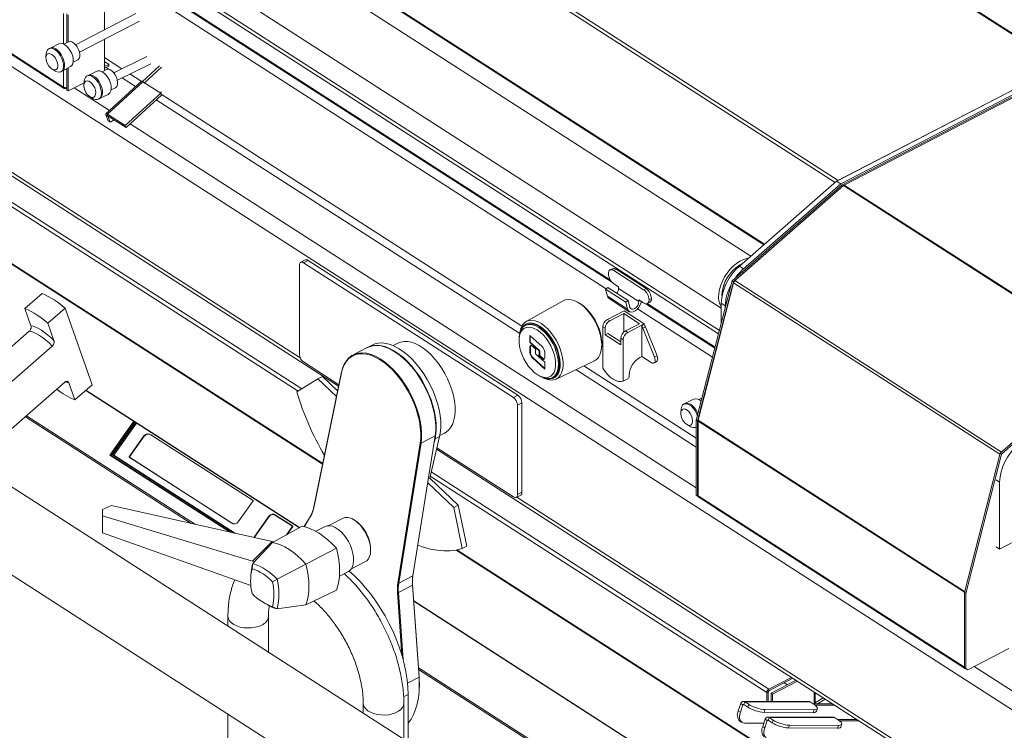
# Model space of a CAD drawing. Header units: millimetres. Extents: x 24 to 2406, y -1931 to 388.
# Tile 7 of 21: x 1031 to 1517, y -1039 to -689. Entities that reach past the tile are written whole.
import ezdxf

# ---------------------------------------------------------------- set-up
doc = ezdxf.new("R2010")
doc.units = ezdxf.units.MM

msp = doc.modelspace()

# ---------------------------------------------------------------- linework, layer by layer
at = {"color": 7, "linetype": 'Continuous', "lineweight": 15}
for p, q in [((2011.59, -1010.97), (1237, -512.8)), ((1544.44, -711.02), (1241.17, -515.98)), ((1829.68, -1227.97), (767.07, -544.55)), ((778.35, -545.89), (1052.85, -722.43)), ((1434.78, -767.84), (1131.52, -572.8)), ((1391.74, -805.22), (1098.14, -616.39)), ((1082.18, -641.2), (1377.06, -830.85)), ((1081.08, -662.27), (1322.99, -817.85)), ((875.07, -667.92), (1188.29, -869.37)), ((875.07, -667.92), (1188.29, -869.37)), ((1072.77, -693.52), (1072.77, -665.73)), ((1054.24, -685.68), (1054.24, -699.8)), ((1054.91, -686.11), (1054.91, -699.45)), ((1088.22, -685.52), (1058.5, -700.92)), ((1060.38, -704.56), (1090.11, -689.16)), ((1054.93, -699.44), (1052.73, -700.58)), ((1072.77, -713.61), (1072.77, -698.14)), ((1045.88, -702.56), (1045.36, -702.83)), ((1050.22, -700.37), (1046.29, -702.4)), ((1044.05, -705.24), (1043.89, -707.03)), ((1057.33, -709.46), (1059.53, -708.32)), ((1072.77, -709.19), (1074.89, -710.55)), ((1093.71, -706.63), (1077.3, -714.68)), ((1046.96, -712.97), (1048.52, -713.87)), ((1051.24, -714.19), (1051.77, -713.92)), ((1052.13, -713.68), (1056.06, -711.64)), ((1054.24, -712.58), (1054.24, -723.24)), ((1054.91, -712.24), (1054.91, -723.67)), ((1069.02, -713.94), (1065.11, -715.86)), ((1073.71, -713.15), (1071.58, -714.19)), ((1074.89, -710.55), (1072.77, -711.65)), ((1074.89, -711.37), (1072.77, -712.47)), ((1074.89, -711.37), (1074.89, -710.55)), ((1079.1, -718.36), (1095.57, -710.29)), ((1091.52, -718.97), (1099.93, -711.25)), ((1092.53, -719.61), (1100.93, -711.9)), ((1542.1, -712.23), (1434.03, -768.23)), ((1434.78, -767.84), (1544.44, -711.02)), ((1544.1, -713.52), (1436.03, -769.52)), ((1436.7, -769.95), (1544.78, -713.94)), ((1062.73, -718.85), (1062.57, -720.57)), ((1064.68, -716.01), (1064.16, -716.27)), ((1090.94, -718.91), (1073.46, -734.95)), ((1437.37, -770.37), (1545.45, -714.37)), ((1545.72, -714.23), (1437.8, -770.15)), ((1054.24, -722.07), (1053.6, -722.4)), ((1054.24, -723.24), (1054.91, -723.67)), ((1054.91, -723.67), (1062.65, -719.65)), ((1074.26, -735.14), (1091.74, -719.1)), ((1075.98, -723.17), (1078.11, -722.13)), ((1100.49, -724.73), (1091.74, -719.1)), ((1065.42, -726.39), (1066.88, -727.32)), ((1069.8, -727.76), (1070.32, -727.51)), ((1070.7, -727.27), (1074.61, -725.35)), ((1083.01, -740.77), (1100.49, -724.73)), ((1083.39, -741.72), (1100.87, -725.68)), ((1100.93, -724.06), (1100.33, -724.62)), ((1100.49, -724.73), (1100.87, -725.68)), ((1074.47, -736.18), (1073.47, -735.53)), ((1074.62, -738.39), (1073.47, -735.53)), ((1074.26, -735.14), (1083.01, -740.77)), ((1074.64, -736.09), (1074.26, -735.14)), ((1075.62, -739.04), (1074.47, -736.18)), ((1074.62, -738.39), (1075.62, -739.04)), ((1074.64, -736.09), (1083.39, -741.72)), ((1077.61, -738), (1075.62, -739.04)), ((1083.01, -740.77), (1083.39, -741.72)), ((1382.41, -817.43), (1436.7, -769.95)), ((1383.08, -817.86), (1437.37, -770.37)), ((1437.48, -770.37), (1383.86, -817.28)), ((1434.03, -768.23), (1386.06, -810.19)), ((1436.03, -769.52), (1388.06, -811.48)), ((1434.03, -768.23), (1436.03, -769.52)), ((1437.37, -770.37), (1436.7, -769.95)), ((1437.8, -770.15), (1569.39, -854.78)), ((1168.96, -809.62), (1168.96, -853.71)), ((1171.82, -807.09), (1169.59, -808.24)), ((1171.82, -807.09), (1169.59, -808.24)), ((1173.2, -807.3), (1170.97, -808.46)), ((1274.5, -875.05), (1170.97, -808.46)), ((1276.74, -873.89), (1173.2, -807.3)), ((1386.06, -810.19), (1388.06, -811.48)), ((1321.41, -813.86), (1321.41, -813.84)), ((1323.43, -811.4), (1322.24, -812.01)), ((1325.27, -811.68), (1324.08, -812.3)), ((1324.08, -812.3), (1338.78, -821.76)), ((1325.27, -811.68), (1339.98, -821.14)), ((1321.07, -820.62), (1319.92, -821.55)), ((1321.07, -820.62), (1331.09, -827.06)), ((1324.08, -818.83), (1326.42, -820.34)), ((1326.42, -820.34), (1326.42, -821.16)), ((1364.77, -886.13), (1382.41, -817.43)), ((1365.44, -886.56), (1383.08, -817.86)), ((1383.19, -818.36), (1365.76, -886.22)), ((1383.08, -817.86), (1382.41, -817.43)), ((1042.01, -823.63), (1033.51, -831.06)), ((1319.92, -821.55), (1329.94, -828)), ((1320.88, -825), (1319.92, -821.55)), ((1320.88, -825), (1330.9, -831.44)), ((1326.42, -821.16), (1336.44, -827.6)), ((1338.78, -821.76), (1339.98, -821.14)), ((1299.14, -827.24), (1280.85, -837.46)), ((1307.14, -828.45), (1306.39, -828.01)), ((1321.7, -826.18), (1331.72, -832.63)), ((1331.09, -827.06), (1329.94, -828)), ((1330.9, -831.44), (1329.94, -828)), ((1332.05, -830.51), (1331.09, -827.06)), ((1338.78, -828.29), (1336.44, -826.78)), ((1336.44, -826.78), (1336.44, -827.6)), ((1339.87, -828.71), (1373.9, -850.59)), ((1340.62, -828.58), (1341.81, -827.96)), ((1342.64, -826.11), (1341.45, -826.73)), ((1341.45, -826.75), (1342.64, -826.13)), ((1341.45, -826.75), (1341.45, -826.73)), ((1342.64, -826.11), (1342.64, -826.13)), ((1377.06, -828.44), (1379.06, -829.73)), ((1377.06, -828.44), (1377.06, -838.28)), ((1379.06, -829.73), (1379.06, -830.47)), ((1033.51, -831.06), (1036.48, -839.54)), ((1044.87, -838.36), (1053.36, -830.93)), ((1053.36, -830.93), (1066.6, -868.76)), ((1329.1, -832.17), (1320.91, -836.41)), ((1328.97, -833.56), (1322.05, -837.14)), ((1336.72, -838.54), (1328.97, -833.56)), ((1328.97, -833.56), (1328.97, -842.73)), ((1339.12, -838.61), (1329.1, -832.17)), ((1047.84, -846.84), (1044.87, -838.36)), ((1280.92, -839.14), (1280.4, -839.41)), ((1318.68, -860.43), (1318.68, -840.02)), ((1319.82, -840.75), (1318.68, -840.02)), ((1320.91, -836.41), (1322.05, -837.14)), ((1329.8, -842.12), (1336.72, -838.54)), ((1330.93, -842.86), (1339.12, -838.61)), ((1337.85, -839.66), (1339.12, -839)), ((1337.85, -854.78), (1337.85, -839.66)), ((1339.71, -840.1), (1338.45, -840.75)), ((1339.12, -839), (1339.12, -838.61)), ((1345.43, -854.39), (1339.71, -840.1)), ((990.27, -881.94), (1035.6, -842.3)), ((1277.43, -844.87), (1277.35, -845.77)), ((1288.66, -849.87), (1282.65, -844.38)), ((1282.65, -844.38), (1282.65, -847.73)), ((1282.87, -844.59), (1282.87, -847.61)), ((1319.82, -840.75), (1319.82, -844.01)), ((1321.08, -843.36), (1319.82, -844.01)), ((1319.82, -844.01), (1327.57, -849)), ((1321.08, -843.36), (1327.57, -847.53)), ((1329.8, -842.12), (1330.93, -842.86)), ((1344.16, -855.04), (1338.45, -840.75)), ((1046.95, -849.6), (1001.63, -889.25)), ((1204.86, -849.09), (1202.63, -850.25)), ((1204.86, -849.09), (1202.63, -850.25)), ((1217.58, -848.13), (1215.19, -849.37)), ((1217.58, -848.13), (1215.19, -849.37)), ((1282.87, -847.61), (1282.65, -847.73)), ((1282.65, -847.73), (1287.03, -851.73)), ((1282.91, -849.95), (1282.68, -850.07)), ((1282.68, -850.07), (1282.68, -852.62)), ((1282.87, -847.61), (1287.25, -851.62)), ((1282.91, -849.95), (1282.91, -852.51)), ((1285.69, -851.32), (1283.25, -849.1)), ((1318.04, -850.5), (1318.12, -849.62)), ((1328.7, -846.46), (1327.57, -845.73)), ((1327.57, -849), (1327.57, -845.73)), ((1328.7, -866.88), (1328.7, -846.46)), ((1202.4, -850.36), (1195.41, -853.99)), ((1215.41, -852.01), (1215.18, -851.88)), ((1282.91, -852.51), (1282.68, -852.62)), ((1285.35, -853.03), (1285.35, -851.52)), ((1285.58, -851.22), (1285.46, -851.29)), ((1290, -857.6), (1285.62, -853.6)), ((1286.96, -854.01), (1289.4, -856.24)), ((1287.25, -851.62), (1287.03, -851.73)), ((1287.19, -854.05), (1287.41, -853.93)), ((1287.52, -852.19), (1287.29, -852.3)), ((1287.29, -852.3), (1287.29, -853.82)), ((1287.52, -853.7), (1287.29, -853.82)), ((1287.29, -853.99), (1289.62, -856.12)), ((1287.52, -852.19), (1287.52, -853.7)), ((1289.96, -855.27), (1289.96, -852.71)), ((1337.85, -854.78), (1336.89, -855.28)), ((1337.85, -854.78), (1342.49, -857.76)), ((1344.16, -855.04), (1345.43, -854.39)), ((1514.67, -902.49), (1568.96, -855.01)), ((1170.97, -857.45), (1188.43, -868.68)), ((1284.21, -855.34), (1283.99, -855.46)), ((1283.99, -855.46), (1290, -860.95)), ((1284.21, -855.34), (1290, -860.63)), ((1289.62, -856.12), (1289.4, -856.24)), ((1289.62, -856.12), (1289.65, -856.11)), ((1290, -860.95), (1290, -857.6)), ((1295.59, -865.91), (1314.49, -856.86)), ((1343.87, -857.98), (1345.13, -857.32)), ((1515.34, -902.92), (1569.63, -855.44)), ((1189.62, -863.05), (1175.97, -929.74)), ((1175.99, -929.44), (1189.64, -862.75)), ((1178.04, -865.74), (1180.27, -864.58)), ((1187.81, -871.73), (1180.27, -864.58)), ((1189.62, -863.05), (1189.64, -862.75)), ((1286.78, -863.97), (1287.56, -864.42)), ((1331.68, -863.7), (1331.68, -864.52)), ((1007.98, -906.96), (1053.19, -867.42)), ((1058.1, -876.19), (1055.14, -867.7)), ((1066.6, -868.76), (1058.1, -876.19)), ((1178.04, -865.74), (1167.66, -872.21)), ((1187.25, -874.47), (1178.04, -865.74)), ((1293.74, -865.16), (1294.26, -864.89)), ((1328.7, -866.88), (1329.97, -866.22)), ((1329.97, -866.22), (1330.93, -865.72)), ((1063.51, -871.46), (1168.9, -939.24)), ((1274.5, -875.05), (1276.74, -873.89)), ((1278.74, -877.63), (1276.51, -878.79)), ((1276.51, -922.88), (1276.51, -878.79)), ((1278.74, -921.72), (1278.74, -877.63)), ((1359.1, -877.96), (1358.58, -878.23)), ((1363.44, -875.77), (1359.51, -877.81)), ((1367.6, -875.14), (1365.96, -875.99)), ((1357.27, -880.65), (1357.11, -882.44)), ((1364.92, -882.92), (1365.33, -883.98)), ((1087.26, -886.73), (1075.39, -903.39)), ((1087.75, -887.04), (1076, -903.54)), ((1088.14, -887.29), (1076.76, -903.27)), ((1088.63, -887.61), (1077.37, -903.43)), ((1360.19, -888.37), (1361.74, -889.28)), ((1365.44, -886.56), (1364.77, -886.13)), ((1364.77, -923.16), (1364.77, -886.13)), ((1365.44, -923.59), (1365.44, -886.56)), ((1365.71, -886.6), (1365.71, -923.53)), ((1146.08, -925.83), (1095.59, -893.37)), ((1236.14, -892.33), (1236.16, -892.06)), ((1238.19, -893.76), (1240.58, -892.53)), ((1238.19, -893.76), (1240.58, -892.53)), ((1364.47, -889.6), (1364.77, -889.44)), ((1092.22, -893.97), (1084.88, -904.27)), ((1092.4, -894.02), (1085.06, -904.32)), ((1092.4, -894.02), (1092.22, -893.97)), ((1217.51, -966.56), (1228.52, -897.53)), ((1228.94, -897.58), (1217.93, -966.61)), ((1224.92, -962.99), (1235.94, -893.96)), ((1228.52, -897.53), (1228.94, -897.58)), ((1235.94, -893.96), (1228.94, -897.58)), ((1233.26, -914.81), (1238.11, -894.16)), ((1235.4, -897.33), (1235.87, -895.32)), ((1235.87, -895.32), (1238.11, -894.16)), ((1316.71, -1105.52), (995.89, -899.19)), ((1075.39, -903.39), (1134.41, -941.35)), ((1076, -903.54), (1075.39, -903.39)), ((1076, -903.54), (1134.98, -941.48)), ((1076.76, -903.27), (1136.82, -941.9)), ((1077.37, -903.43), (1076.76, -903.27)), ((1077.37, -903.43), (1137.4, -942.02)), ((1236.63, -900.46), (1715.19, -1208.24)), ((1236.63, -900.46), (1715.19, -1208.24)), ((1236.79, -899.78), (1274.5, -924.04)), ((1497.03, -971.2), (1514.67, -902.49)), ((1497.7, -971.63), (1515.34, -902.92)), ((1515.34, -902.92), (1514.67, -902.49)), ((1085.06, -904.32), (1084.88, -904.27)), ((1084.89, -904.42), (1135.38, -936.89)), ((1085.08, -904.47), (1084.89, -904.42)), ((1085.08, -904.47), (1135.57, -936.93)), ((1245.12, -929.33), (1232.24, -917.12)), ((1232.55, -915.18), (1233.26, -914.81)), ((1247.35, -928.17), (1233.26, -914.81)), ((1514.4, -916.77), (1514.4, -949.77)), ((1276.51, -922.88), (1278.74, -921.72)), ((1138.75, -936.28), (1146.09, -925.98)), ((1275.88, -924.25), (1278.12, -923.1)), ((1275.88, -924.25), (1278.12, -923.1)), ((1364.77, -923.16), (1365.44, -923.59)), ((1365.44, -923.59), (1365.74, -923.76)), ((1366, -924.17), (1497.59, -1008.81)), ((976.15, -929.89), (1296.96, -1136.22)), ((1071.78, -930.25), (1076.29, -928.27)), ((1071.81, -933.42), (1071.78, -930.25)), ((1071.78, -930.25), (1071.78, -938.42)), ((1076.29, -928.27), (1155.43, -946.08)), ((1175.99, -929.44), (1175.97, -929.74)), ((1245.12, -929.33), (1247.35, -928.17)), ((1249.24, -949.55), (1245.12, -929.33)), ((1251.48, -948.39), (1247.35, -928.17)), ((1145.82, -955.81), (1071.81, -933.42)), ((1071.81, -933.42), (1071.81, -941.72)), ((1135.57, -936.93), (1135.38, -936.89)), ((1153.93, -933.56), (1146.62, -943.83)), ((1146.73, -943.95), (1154.06, -933.66)), ((1156.55, -932.88), (1156.37, -932.84)), ((1157.14, -933.17), (1165.5, -938.55)), ((1157.14, -933.17), (1157.32, -933.22)), ((1165.67, -938.43), (1157.22, -932.99)), ((1157.32, -933.22), (1165.67, -938.59)), ((1159.33, -934.36), (1159.34, -934.36)), ((1165.01, -938.02), (1159.33, -934.36)), ((1160.04, -934.82), (1160.05, -934.81)), ((1171.32, -938.69), (1174.66, -933.05)), ((1174.61, -933.39), (1171.46, -938.72)), ((1174.66, -933.05), (1174.61, -933.39)), ((1190.54, -934.59), (1183.53, -938.22)), ((1195.89, -935.33), (1195.65, -935.2)), ((1071.78, -938.42), (1071.81, -941.72)), ((1144.99, -967.76), (1071.81, -941.72)), ((1155.58, -946.53), (1170.28, -938.48)), ((1165.5, -938.55), (1162.53, -942.72)), ((1162.86, -942.54), (1165.68, -938.58)), ((1165.02, -938.01), (1165.01, -938.02)), ((1165.5, -938.55), (1165.67, -938.59)), ((1181.61, -938.66), (1177.09, -941)), ((1155.43, -946.08), (1145.82, -955.81)), ((1145.92, -956.9), (1155.58, -946.53)), ((1156.09, -946.25), (1155.43, -946.08)), ((1514.4, -949.77), (1521.98, -945.83)), ((1172.1, -957.16), (1187.17, -949.34)), ((1204.04, -951.38), (1204.06, -951.11)), ((1249.24, -949.55), (1251.48, -948.39)), ((1512.66, -948.65), (1514.4, -949.77)), ((1145.55, -959.4), (1145.92, -956.9)), ((1145.82, -955.81), (1146.67, -956.09)), ((1194.57, -959.53), (1201.58, -955.9)), ((1145.12, -961.19), (1144.97, -962.81)), ((1157.94, -964.63), (1172.1, -957.16)), ((1188.65, -963.16), (1193.11, -960.85)), ((1155.64, -965.89), (1157.94, -964.63)), ((1217.51, -966.56), (1217.93, -966.61)), ((1224.92, -962.99), (1217.93, -966.61)), ((1172.1, -977.35), (1187.17, -969.98)), ((1217.34, -971.26), (1217.76, -971.25)), ((1219.53, -1002.25), (1217.34, -971.26)), ((1224.76, -967.63), (1217.76, -971.25)), ((1217.76, -971.25), (1220.1, -1004.26)), ((1224.78, -967.41), (1224.76, -967.63)), ((1227.97, -1013.03), (1224.76, -967.63)), ((1224.78, -967.41), (1227.99, -1012.8)), ((1497.7, -971.63), (1497.03, -971.2)), ((1497.03, -1008.23), (1497.03, -971.2)), ((1497.7, -1008.66), (1497.7, -971.63)), ((1151.57, -976.4), (1152.97, -977.21)), ((1225.36, -975.55), (1371.76, -1069.7)), ((1155.64, -978.21), (1157.94, -979.33)), ((1157.94, -979.33), (1172.1, -977.35)), ((1133.67, -982.96), (1133.67, -987.8)), ((1153.67, -1000.66), (1153.67, -982.96)), ((1518.91, -998.89), (1498.82, -1009.3)), ((1497.03, -1008.23), (1497.7, -1008.66)), ((1497.7, -1008.66), (1498.82, -1009.3)), ((1227.97, -1013.03), (1227.99, -1012.8)), ((1411.74, -1013.08), (1400.56, -1018.87)), ((1412.44, -1013.53), (1400.56, -1019.69)), ((1401.64, -1020.95), (1414.01, -1014.54)), ((1402.31, -1021.38), (1414.68, -1014.97)), ((1400.27, -1020.17), (1399.52, -1020.55)), ((1400.27, -1020.17), (1400.27, -1024.96)), ((1400.56, -1018.87), (1400.56, -1019.69)), ((1409.77, -1016.74), (1408.2, -1015.73)), ((1222.55, -1021.61), (1222.55, -1044.97)), ((1227.93, -1020.86), (1227.95, -1020.59)), ((1420.33, -1025.01), (1388.05, -1024.93)), ((1399.52, -1020.55), (1399.52, -1024.96)), ((1402.31, -1021.38), (1401.64, -1020.95)), ((1401.64, -1024.96), (1401.64, -1020.95)), ((1402.31, -1024.97), (1402.31, -1021.38)), ((1422.56, -1026.1), (1427.44, -1023.18)), ((1424.62, -1026.11), (1428.44, -1023.82)), ((1200.47, -1025.92), (1200.47, -1030.76)), ((1220.47, -1043.62), (1220.47, -1025.92)), ((1385.5, -1029.63), (1386.78, -1026.01)), ((1386.51, -1030.27), (1385.5, -1029.63)), ((1386.51, -1030.27), (1387.78, -1026.66)), ((1387.78, -1026.66), (1386.78, -1026.01)), ((1388.18, -1026.47), (1388.66, -1025.11)), ((1388.18, -1026.47), (1390.18, -1027.76)), ((1388.66, -1025.11), (1420.93, -1025.19)), ((1388.66, -1025.11), (1390.66, -1026.4)), ((1390.18, -1027.76), (1390.66, -1026.4)), ((1398.7, -1028.99), (1398.22, -1030.35)), ((1398.7, -1028.99), (1422.91, -1029.05)), ((1422.93, -1026.48), (1420.93, -1025.19)), ((1422.34, -1026.1), (1432.02, -1026.13)), ((1422.43, -1030.41), (1422.91, -1029.05)), ((1423.32, -1026.75), (1433.03, -1026.77)), ((1424.08, -1029.83), (1424.55, -1028.47)), ((1133.67, -1031.2), (1133.67, -1113.63)), ((1386.29, -1034.68), (1387.29, -1035.33)), ((1397.53, -1037.36), (1398.8, -1033.75)), ((1398.22, -1030.35), (1422.43, -1030.41)), ((1398.53, -1038), (1399.81, -1034.39)), ((1399.81, -1034.39), (1398.8, -1033.75)), ((1432.35, -1032.74), (1400.08, -1032.66)), ((1400.2, -1034.2), (1400.68, -1032.85)), ((1400.2, -1034.2), (1402.2, -1035.49)), ((1400.68, -1032.85), (1432.95, -1032.93)), ((1400.68, -1032.85), (1402.68, -1034.14)), ((1402.2, -1035.49), (1402.68, -1034.14)), ((1434.96, -1034.22), (1432.95, -1032.93)), ((1434.36, -1033.84), (1444.05, -1033.86)), ((1435.34, -1034.48), (1445.05, -1034.5)), ((1398.11, -1035.72), (1388.63, -1035.7)), ((1398.53, -1038), (1397.53, -1037.36)), ((1410.72, -1036.72), (1410.25, -1038.08)), ((1410.25, -1038.08), (1434.45, -1038.14)), ((1410.72, -1036.72), (1434.93, -1036.78)), ((1434.45, -1038.14), (1434.93, -1036.78)), ((1436.1, -1037.56), (1436.58, -1036.21))]:
    msp.add_line(p, q, dxfattribs=at)
at = {"color": 8, "linetype": 'Continuous', "lineweight": 15}
for p, q in [((778.35, -545.44), (1052.56, -721.8)), ((1433.33, -768.84), (1130.53, -574.1)), ((1398.17, -799.59), (1118.68, -619.84)), ((1398.45, -799.34), (1118.87, -619.53)), ((1375.72, -843.49), (1080.79, -653.8)), ((1376.15, -841.84), (1081.51, -652.34)), ((1320.27, -821.27), (1076.94, -664.77)), ((1322.39, -817.01), (1080.79, -661.63)), ((1169.33, -855.35), (877.27, -667.52)), ((1052.56, -700.5), (1052.56, -685.52)), ((1081.29, -712.72), (1072.77, -707.24)), ((1052.56, -721.8), (1052.56, -713.45)), ((1075.04, -713.07), (1073.51, -712.08)), ((1077.43, -714.61), (1076.96, -714.3)), ((1088.13, -721.49), (1081.46, -717.2)), ((1090.93, -718.92), (1085.32, -715.31)), ((1053.6, -722.06), (1053.6, -722.4)), ((1075.22, -733.32), (1057.84, -722.15)), ((1277.67, -843.39), (1098.31, -728.03)), ((1278.73, -839.7), (1100.67, -725.19)), ((1074.47, -736.18), (1074.59, -736.07)), ((1170.13, -870.67), (964.9, -738.67)), ((1364.77, -919.55), (1085.4, -739.87)), ((1168.27, -871.82), (969.16, -743.77)), ((1437.48, -770.37), (1569.02, -854.97)), ((1180.46, -907.61), (993.45, -787.33)), ((1180.41, -907.87), (993.58, -787.71)), ((1383.19, -818.36), (1514.58, -902.86)), ((1383.86, -817.28), (1515.38, -901.87)), ((1374, -850.2), (1340.47, -828.64)), ((1372.76, -855.02), (1335.8, -831.25)), ((1364.77, -895.04), (1309.28, -859.35)), ((1364.77, -899.41), (1305.39, -861.22)), ((1169.04, -939.16), (1063.62, -871.36)), ((1117.69, -937.59), (1034.29, -883.95)), ((1115.6, -937.12), (1033.72, -884.45)), ((1365.71, -886.6), (1497.06, -971.08)), ((1365.76, -886.22), (1497.15, -970.73)), ((1400.56, -1018.87), (1233.98, -911.73)), ((1399.52, -1020.55), (1233.5, -913.78)), ((1512.66, -915.65), (1514.4, -916.77)), ((1715.44, -1206.59), (1276.2, -924.09)), ((1365.71, -923.53), (1497.03, -1007.99)), ((1153.93, -933.56), (1154.1, -933.61)), ((1146.62, -943.83), (1146.79, -943.87)), ((1392.37, -1044.2), (1246.31, -950.26)), ((1392.61, -1044.05), (1246.67, -950.19)), ((1371.86, -1069.61), (1225.35, -975.38)), ((1351.14, -1087.73), (1227.67, -1008.32)), ((1350.57, -1088.24), (1227.74, -1009.24)), ((1809.02, -1205.27), (1501.87, -1007.72)), ((1227.97, -1013.03), (1222.27, -1015.98)), ((1220.36, -1022.74), (1222.55, -1021.61)), ((1422.92, -1020.27), (1422.92, -1025.88)), ((1423.49, -1020.64), (1423.49, -1025.55)), ((1387.78, -1026.66), (1388.47, -1026.66)), ((1399.81, -1034.39), (1400.5, -1034.39))]:
    msp.add_line(p, q, dxfattribs=at)
at = {"color": 7, "linetype": 'Continuous', "lineweight": 15, "flags": 128}
for points in [[(1059.53, -708.32), (1059.73, -708.2), (1060.23, -707.6), (1060.52, -706.73), (1060.56, -705.64), (1060.35, -704.43), (1059.91, -703.17), (1059.27, -701.97), (1058.49, -700.91), (1057.6, -700.07), (1056.7, -699.51), (1055.83, -699.27), (1055.06, -699.38), (1054.93, -699.44)], [(1044.05, -705.24), (1044.27, -704.18), (1044.72, -703.35), (1045.39, -702.81), (1046.22, -702.61), (1047.18, -702.74), (1048.2, -703.22), (1049.22, -704), (1050.19, -705.04), (1051.06, -706.29), (1051.76, -707.66), (1052.26, -709.08), (1052.53, -710.47), (1052.56, -711.75), (1052.33, -712.84), (1051.88, -713.67), (1051.21, -714.21), (1050.38, -714.41), (1049.42, -714.27), (1048.52, -713.87)], [(1051.77, -713.92), (1052.4, -713.4), (1052.85, -712.57), (1053.08, -711.48), (1053.05, -710.2), (1052.78, -708.81), (1052.28, -707.39), (1051.58, -706.02), (1050.72, -704.77), (1049.74, -703.73), (1048.72, -702.95), (1047.7, -702.48), (1046.74, -702.34), (1045.91, -702.54), (1045.88, -702.56)], [(1056.06, -711.64), (1056.69, -711.13), (1057.14, -710.3), (1057.36, -709.22), (1057.33, -707.95), (1057.07, -706.57), (1056.57, -705.16), (1055.87, -703.8), (1055.02, -702.56), (1054.05, -701.53), (1053.03, -700.75), (1052.02, -700.28), (1051.08, -700.15), (1050.25, -700.35), (1050.22, -700.37)], [(1046.88, -712.92), (1047.71, -713.28), (1048.46, -713.32), (1049.08, -713.03), (1049.51, -712.43), (1049.73, -711.58), (1049.71, -710.55), (1049.45, -709.41), (1048.99, -708.26), (1048.34, -707.2), (1047.57, -706.3), (1046.74, -705.64), (1045.92, -705.28), (1045.16, -705.25), (1044.54, -705.54), (1044.11, -706.13), (1043.89, -706.98), (1043.91, -708.01), (1044.17, -709.15), (1044.64, -710.3), (1045.28, -711.37), (1046.05, -712.26), (1046.88, -712.92)], [(1073.54, -715.84), (1072.57, -714.87), (1071.55, -714.17), (1070.54, -713.8), (1069.61, -713.76), (1069.02, -713.94)], [(1077.27, -714.64), (1076.39, -713.79), (1075.48, -713.23), (1074.61, -712.99), (1073.82, -713.1), (1073.71, -713.15)], [(1066.69, -720.11), (1065.88, -719.33), (1065.05, -718.83), (1064.25, -718.65), (1063.55, -718.8), (1063, -719.27), (1062.66, -720.02), (1062.55, -720.99), (1062.68, -722.1), (1063.03, -723.27), (1063.58, -724.39), (1064.29, -725.38), (1065.1, -726.16), (1065.93, -726.66), (1066.73, -726.84), (1067.44, -726.69), (1067.98, -726.22), (1068.32, -725.47), (1068.43, -724.5), (1068.3, -723.39), (1067.95, -722.22), (1067.4, -721.1), (1066.69, -720.11)], [(1062.73, -718.85), (1062.89, -717.95), (1063.31, -717.03), (1063.95, -716.39), (1064.76, -716.08), (1065.69, -716.12), (1066.71, -716.5), (1067.74, -717.2), (1068.72, -718.18)], [(1069.24, -717.92), (1068.26, -716.94), (1067.23, -716.24), (1066.21, -715.86), (1065.28, -715.83), (1064.68, -716.01)], [(1068.72, -718.18), (1069.61, -719.38), (1070.34, -720.74), (1070.87, -722.17), (1071.18, -723.59), (1071.25, -724.92), (1071.07, -726.08), (1070.65, -727), (1070.01, -727.64), (1069.2, -727.95), (1068.26, -727.91), (1067.25, -727.53), (1066.88, -727.32)], [(1070.32, -727.51), (1070.53, -727.38), (1071.17, -726.75), (1071.59, -725.82), (1071.77, -724.66), (1071.7, -723.33), (1071.39, -721.91), (1070.86, -720.48), (1070.13, -719.12), (1069.24, -717.92)], [(1074.61, -725.35), (1074.82, -725.23), (1075.45, -724.6), (1075.87, -723.68), (1076.05, -722.52), (1075.99, -721.2), (1075.68, -719.79), (1075.15, -718.38), (1074.42, -717.03), (1073.54, -715.84)], [(1078.11, -722.13), (1078.32, -722), (1078.86, -721.4), (1079.17, -720.52), (1079.24, -719.42), (1079.07, -718.2), (1078.66, -716.93), (1078.04, -715.71), (1077.27, -714.64)], [(1090.94, -718.91), (1090.98, -718.88), (1091.12, -718.85), (1091.29, -718.88), (1091.5, -718.96), (1091.74, -719.1)], [(1074.26, -735.14), (1074.02, -735), (1073.81, -734.92), (1073.63, -734.89), (1073.5, -734.92), (1073.42, -735), (1073.38, -735.13), (1073.4, -735.31), (1073.47, -735.53)], [(1074.64, -736.09), (1074.59, -736.06), (1074.54, -736.05), (1074.51, -736.04), (1074.48, -736.05), (1074.46, -736.06), (1074.45, -736.09), (1074.46, -736.13), (1074.47, -736.18)], [(1390.53, -806.28), (1389.68, -806.42), (1388.01, -806.92), (1386.3, -807.74), (1384.6, -808.84), (1382.96, -810.2), (1381.4, -811.79), (1379.98, -813.56), (1378.72, -815.48), (1377.65, -817.5), (1376.81, -819.57), (1376.2, -821.64), (1375.86, -823.66), (1375.77, -825.57), (1375.95, -827.34), (1376.4, -828.93), (1377.06, -830.23)], [(1170.97, -808.46), (1170.58, -808.25), (1170.2, -808.15), (1169.85, -808.15), (1169.55, -808.26), (1169.3, -808.47), (1169.12, -808.78), (1169, -809.17), (1168.96, -809.62)], [(1170.97, -808.46), (1170.58, -808.25), (1170.2, -808.15), (1169.85, -808.15), (1169.55, -808.26), (1169.3, -808.47), (1169.12, -808.78), (1169, -809.17), (1168.96, -809.62)], [(1324.08, -812.3), (1323.56, -812.03), (1323.06, -811.89), (1322.6, -811.9), (1322.19, -812.04), (1321.86, -812.32), (1321.61, -812.73), (1321.46, -813.24), (1321.41, -813.84)], [(1321.7, -826.18), (1321.27, -825.79), (1320.88, -825)], [(1314.49, -856.86), (1315.52, -856.2), (1316.47, -855.19), (1317.21, -853.9), (1317.74, -852.35), (1318.03, -850.59), (1318.09, -848.64), (1317.91, -846.55), (1317.5, -844.36), (1316.87, -842.12), (1316.02, -839.88), (1314.98, -837.68), (1313.77, -835.57), (1312.41, -833.6), (1310.94, -831.81), (1309.38, -830.24), (1307.77, -828.91), (1306.14, -827.87), (1304.53, -827.12), (1302.98, -826.69), (1301.5, -826.59), (1300.15, -826.81), (1299.14, -827.24)], [(1307.14, -828.45), (1307.68, -828.77), (1309.25, -829.92), (1310.77, -831.33), (1312.23, -832.97), (1313.59, -834.8), (1314.82, -836.79), (1315.88, -838.88), (1316.77, -841.03), (1317.45, -843.2), (1317.91, -845.32), (1318.14, -847.37), (1318.14, -849.29), (1318.12, -849.62)], [(1337.6, -827.53), (1337.49, -828.12), (1337.08, -829.31), (1336.43, -830.46), (1335.6, -831.47), (1334.65, -832.25), (1333.67, -832.74), (1332.73, -832.91), (1331.92, -832.74), (1331.29, -832.23), (1330.9, -831.44)], [(1336.44, -827.6), (1336.3, -828.54), (1335.89, -829.5), (1335.26, -830.37), (1334.5, -831.03), (1333.7, -831.41), (1332.97, -831.44), (1332.39, -831.12), (1332.05, -830.51)], [(1338.78, -828.29), (1339.3, -828.56), (1339.8, -828.7), (1340.27, -828.69), (1340.67, -828.55), (1341, -828.27), (1341.25, -827.86), (1341.4, -827.35), (1341.45, -826.75)], [(1036.48, -839.54), (1037.61, -839.8), (1038.87, -840.26), (1040.23, -840.93), (1041.67, -841.79), (1043.17, -842.83), (1044.72, -844.03), (1046.28, -845.37), (1047.84, -846.84)], [(1286.32, -863.69), (1287.81, -864.49), (1289.25, -864.98), (1290.62, -865.12), (1291.86, -864.93), (1292.96, -864.4), (1293.87, -863.55), (1294.58, -862.41), (1295.06, -861), (1295.31, -859.36), (1295.31, -857.54), (1295.06, -855.58), (1294.58, -853.55), (1293.87, -851.49), (1292.96, -849.47), (1291.86, -847.53), (1290.62, -845.73), (1289.25, -844.12), (1287.81, -842.75), (1286.32, -841.64), (1284.84, -840.84), (1283.4, -840.36), (1282.03, -840.21), (1280.78, -840.41), (1279.69, -840.93), (1278.77, -841.78), (1278.07, -842.93), (1277.58, -844.34), (1277.34, -845.98), (1277.34, -847.8), (1277.58, -849.75), (1278.07, -851.78), (1278.77, -853.84), (1279.69, -855.87), (1280.78, -857.8), (1282.03, -859.6), (1283.4, -861.21), (1284.84, -862.59), (1286.32, -863.69)], [(1277.43, -844.87), (1277.5, -844.28), (1277.86, -842.7), (1278.44, -841.36), (1279.23, -840.28), (1280.22, -839.5), (1281.37, -839.04), (1282.67, -838.9), (1284.07, -839.1), (1285.55, -839.61), (1287.07, -840.44), (1288.58, -841.56), (1290.06, -842.95), (1291.46, -844.56), (1292.76, -846.36), (1293.92, -848.31), (1294.9, -850.36), (1295.7, -852.46), (1296.28, -854.55), (1296.63, -856.58), (1296.75, -858.51), (1296.63, -860.29), (1296.28, -861.86), (1295.7, -863.21), (1294.9, -864.28), (1293.92, -865.06), (1292.76, -865.52), (1291.46, -865.66), (1290.06, -865.47), (1288.58, -864.95), (1287.56, -864.42)], [(1277.74, -843.11), (1277.92, -841.99), (1278.39, -840.42), (1279.08, -839.11), (1279.98, -838.07), (1281.07, -837.34), (1282.32, -836.92), (1283.71, -836.84), (1285.2, -837.08), (1286.76, -837.65), (1288.35, -838.53)], [(1287.59, -839.76), (1286.06, -838.92), (1284.57, -838.39), (1283.14, -838.18), (1281.82, -838.29), (1280.64, -838.72), (1279.62, -839.46), (1278.79, -840.5), (1278.16, -841.81), (1278, -842.28)], [(1294.26, -864.89), (1294.44, -864.79), (1295.42, -864.01), (1296.22, -862.94), (1296.8, -861.59), (1297.15, -860.02), (1297.27, -858.24), (1297.15, -856.31), (1296.8, -854.28), (1296.22, -852.19), (1295.42, -850.09), (1294.44, -848.04), (1293.28, -846.09), (1291.99, -844.29), (1290.58, -842.68), (1289.1, -841.29), (1287.59, -840.17), (1286.07, -839.34), (1284.6, -838.83), (1283.19, -838.63), (1281.9, -838.77), (1280.92, -839.14)], [(1290.01, -865.45), (1291.33, -865.78), (1292.71, -865.83), (1293.96, -865.56), (1295.07, -864.97), (1296, -864.08), (1296.73, -862.9), (1297.25, -861.47), (1297.54, -859.82), (1297.6, -857.98), (1297.42, -856.01), (1297.02, -853.94), (1296.39, -851.82), (1295.56, -849.71), (1294.54, -847.65), (1293.35, -845.7), (1292.03, -843.89), (1290.61, -842.28), (1289.12, -840.89), (1287.59, -839.76)], [(1288.35, -838.53), (1289.95, -839.7), (1291.51, -841.14), (1293, -842.81), (1294.38, -844.68), (1295.63, -846.71), (1296.72, -848.84), (1297.62, -851.03), (1298.32, -853.24), (1298.79, -855.42), (1299.03, -857.5), (1299.03, -859.46), (1298.79, -861.24), (1298.32, -862.81), (1297.62, -864.12), (1296.72, -865.16), (1295.63, -865.89), (1294.38, -866.31), (1293, -866.39), (1291.51, -866.15), (1289.95, -865.58), (1289.18, -865.19)], [(1035.6, -842.3), (1036.67, -842.45), (1037.9, -842.85), (1039.26, -843.49), (1040.71, -844.34), (1042.24, -845.4), (1043.81, -846.65), (1045.39, -848.06), (1046.95, -849.6)], [(1235.94, -893.96), (1236.2, -891.44), (1236.22, -888.74), (1236, -885.9), (1235.53, -882.95), (1234.83, -879.93), (1233.9, -876.87), (1232.75, -873.82), (1231.4, -870.8), (1229.86, -867.86), (1228.16, -865.03), (1226.31, -862.34), (1224.34, -859.84), (1222.26, -857.55), (1220.12, -855.49), (1217.92, -853.7), (1215.7, -852.19), (1213.49, -850.99), (1211.32, -850.1), (1209.2, -849.54), (1207.17, -849.32), (1205.25, -849.44), (1203.46, -849.9), (1202.4, -850.36)], [(1235.87, -895.32), (1236.28, -892.98), (1236.46, -890.45), (1236.4, -887.76), (1236.11, -884.94), (1235.59, -882.03), (1234.84, -879.06), (1233.88, -876.07), (1232.71, -873.08), (1231.35, -870.14), (1229.82, -867.27), (1228.13, -864.52), (1226.3, -861.92), (1224.36, -859.49), (1222.32, -857.26), (1220.22, -855.27), (1218.07, -853.52), (1215.9, -852.06), (1213.74, -850.88), (1211.6, -850.01), (1209.53, -849.45), (1207.54, -849.21), (1205.65, -849.3), (1203.88, -849.71), (1202.52, -850.31)], [(1235.87, -895.32), (1236.28, -892.98), (1236.46, -890.45), (1236.4, -887.76), (1236.11, -884.94), (1235.59, -882.03), (1234.84, -879.06), (1233.88, -876.07), (1232.71, -873.08), (1231.35, -870.14), (1229.82, -867.27), (1228.13, -864.52), (1226.3, -861.92), (1224.36, -859.49), (1222.32, -857.26), (1220.22, -855.27), (1218.07, -853.52), (1215.9, -852.06), (1213.74, -850.88), (1211.6, -850.01), (1209.53, -849.45), (1207.54, -849.21), (1205.65, -849.3), (1203.88, -849.71), (1202.52, -850.31)], [(1238.11, -894.16), (1238.52, -891.82), (1238.69, -889.29), (1238.64, -886.6), (1238.34, -883.79), (1237.82, -880.88), (1237.07, -877.9), (1236.11, -874.91), (1234.94, -871.92), (1233.59, -868.98), (1232.05, -866.12), (1230.36, -863.37), (1228.53, -860.76), (1226.59, -858.33), (1224.56, -856.11), (1222.45, -854.11), (1220.3, -852.37), (1218.13, -850.9), (1215.97, -849.72), (1213.84, -848.85), (1211.76, -848.29), (1209.77, -848.06), (1207.88, -848.15), (1206.12, -848.56), (1204.86, -849.09)], [(1238.11, -894.16), (1238.52, -891.82), (1238.69, -889.29), (1238.64, -886.6), (1238.34, -883.79), (1237.82, -880.88), (1237.07, -877.9), (1236.11, -874.91), (1234.94, -871.92), (1233.59, -868.98), (1232.05, -866.12), (1230.36, -863.37), (1228.53, -860.76), (1226.59, -858.33), (1224.56, -856.11), (1222.45, -854.11), (1220.3, -852.37), (1218.13, -850.9), (1215.97, -849.72), (1213.84, -848.85), (1211.76, -848.29), (1209.77, -848.06), (1207.88, -848.15), (1206.12, -848.56), (1204.86, -849.09)], [(1240.58, -892.53), (1241.4, -892.03), (1242.65, -890.96), (1243.7, -889.59), (1244.56, -887.95), (1245.19, -886.07), (1245.6, -883.97), (1245.77, -881.67), (1245.71, -879.21), (1245.42, -876.63), (1244.9, -873.97), (1244.16, -871.25), (1243.2, -868.51), (1242.05, -865.81), (1240.71, -863.16), (1239.21, -860.62), (1237.57, -858.21), (1235.81, -855.98), (1233.96, -853.94), (1232.03, -852.14), (1230.07, -850.59), (1228.09, -849.32), (1226.13, -848.34), (1224.2, -847.67), (1222.35, -847.32), (1220.59, -847.29), (1218.95, -847.59), (1217.58, -848.13)], [(1240.58, -892.53), (1241.4, -892.03), (1242.65, -890.96), (1243.7, -889.59), (1244.56, -887.95), (1245.19, -886.07), (1245.6, -883.97), (1245.77, -881.67), (1245.71, -879.21), (1245.42, -876.63), (1244.9, -873.97), (1244.16, -871.25), (1243.2, -868.51), (1242.05, -865.81), (1240.71, -863.16), (1239.21, -860.62), (1237.57, -858.21), (1235.81, -855.98), (1233.96, -853.94), (1232.03, -852.14), (1230.07, -850.59), (1228.09, -849.32), (1226.13, -848.34), (1224.2, -847.67), (1222.35, -847.32), (1220.59, -847.29), (1218.95, -847.59), (1217.58, -848.13)], [(1228.52, -897.53), (1228.78, -895.04), (1228.8, -892.37), (1228.58, -889.55), (1228.12, -886.63), (1227.42, -883.64), (1226.5, -880.61), (1225.36, -877.59), (1224.03, -874.6), (1222.51, -871.69), (1220.82, -868.89), (1218.99, -866.23), (1217.04, -863.75), (1214.98, -861.48), (1212.86, -859.45), (1210.68, -857.67), (1208.49, -856.18), (1206.3, -854.99), (1204.15, -854.11), (1202.05, -853.56), (1200.04, -853.34), (1198.14, -853.46), (1196.37, -853.91), (1194.76, -854.69), (1193.32, -855.79), (1192.07, -857.19), (1191.03, -858.88), (1190.21, -860.84), (1189.62, -863.05)], [(1189.64, -862.75), (1190.24, -860.53), (1191.07, -858.55), (1192.12, -856.84), (1193.38, -855.42), (1194.84, -854.31), (1196.47, -853.52), (1198.26, -853.07), (1200.18, -852.95), (1202.21, -853.17), (1204.32, -853.73), (1206.5, -854.61), (1208.71, -855.81), (1210.93, -857.32), (1213.12, -859.11), (1215.27, -861.17), (1217.34, -863.46), (1219.31, -865.97), (1221.16, -868.65), (1222.87, -871.48), (1224.4, -874.42), (1225.75, -877.44), (1226.9, -880.5), (1227.83, -883.55), (1228.54, -886.58), (1229, -889.53), (1229.23, -892.37), (1229.21, -895.06), (1228.94, -897.58)], [(1215.41, -852.01), (1215.93, -852.32), (1218.13, -853.81), (1220.3, -855.59), (1222.43, -857.62), (1224.48, -859.9), (1226.43, -862.37), (1228.26, -865.03), (1229.95, -867.83), (1231.47, -870.74), (1232.81, -873.73), (1233.94, -876.76), (1234.87, -879.79), (1235.56, -882.78), (1236.02, -885.7), (1236.25, -888.51), (1236.23, -891.18), (1236.16, -892.06)], [(1285.35, -851.52), (1285.36, -851.44), (1285.38, -851.38), (1285.41, -851.33), (1285.45, -851.29), (1285.5, -851.27), (1285.56, -851.27), (1285.62, -851.29), (1285.69, -851.32)], [(1287.29, -853.82), (1287.29, -853.89), (1287.27, -853.96), (1287.24, -854.01), (1287.19, -854.04), (1287.14, -854.06), (1287.09, -854.06), (1287.02, -854.04), (1286.96, -854.01)], [(1342.49, -857.76), (1343.02, -858.02), (1343.51, -858.08), (1343.93, -857.94), (1344.25, -857.61), (1344.44, -857.12), (1344.49, -856.49), (1344.39, -855.79), (1344.16, -855.04)], [(1345.43, -854.39), (1345.66, -855.13), (1345.75, -855.84), (1345.71, -856.46), (1345.52, -856.95), (1345.2, -857.28), (1345.13, -857.32)], [(1318.68, -860.43), (1319.8, -862.1), (1321.03, -863.59), (1322.34, -864.86), (1323.69, -865.87), (1325.04, -866.6), (1326.36, -867.01), (1327.59, -867.11), (1328.7, -866.88)], [(1357.27, -880.65), (1357.46, -879.69), (1357.89, -878.82), (1358.53, -878.26), (1359.35, -878.02), (1360.3, -878.12), (1361.31, -878.56), (1362.34, -879.31), (1363.32, -880.33), (1364.2, -881.56), (1364.92, -882.92)], [(1365.58, -882.99), (1365.44, -882.65), (1364.72, -881.29), (1363.84, -880.06), (1362.86, -879.04), (1361.83, -878.29), (1360.82, -877.85), (1359.87, -877.75), (1359.1, -877.96)], [(1362.37, -884), (1361.77, -882.9), (1361.03, -881.95), (1360.21, -881.22), (1359.38, -880.76), (1358.6, -880.63), (1357.93, -880.82), (1357.44, -881.33), (1357.16, -882.11), (1357.11, -883.1), (1357.29, -884.21), (1357.7, -885.37), (1358.3, -886.47), (1359.04, -887.42), (1359.86, -888.16), (1360.69, -888.61), (1361.47, -888.74), (1362.13, -888.55), (1362.63, -888.04), (1362.91, -887.26), (1362.96, -886.28), (1362.78, -885.16), (1362.37, -884)], [(1274.5, -924.04), (1274.89, -924.24), (1275.27, -924.35), (1275.62, -924.34), (1275.92, -924.23), (1276.17, -924.02), (1276.35, -923.72), (1276.47, -923.33), (1276.51, -922.88)], [(1274.5, -924.04), (1274.89, -924.24), (1275.27, -924.35), (1275.62, -924.34), (1275.92, -924.23), (1276.17, -924.02), (1276.35, -923.72), (1276.47, -923.33), (1276.51, -922.88)], [(1201.58, -955.9), (1202.16, -955.53), (1202.97, -954.66), (1203.57, -953.51), (1203.94, -952.1), (1204.08, -950.49), (1203.97, -948.72), (1203.62, -946.84), (1203.04, -944.91), (1202.25, -943), (1201.27, -941.15), (1200.14, -939.42), (1198.87, -937.88), (1197.53, -936.55), (1196.14, -935.49), (1194.74, -934.73)], [(1187.17, -949.34), (1185.12, -947.18), (1183.02, -945.23), (1180.88, -943.49), (1178.72, -941.98), (1176.57, -940.72), (1174.43, -939.71), (1172.33, -938.96), (1170.28, -938.48)], [(1181.61, -938.66), (1182.68, -938.29), (1183.92, -938.24), (1185.25, -938.53), (1186.65, -939.13), (1188.06, -940.04), (1189.46, -941.23), (1190.8, -942.67), (1192.03, -944.31), (1193.13, -946.1), (1194.07, -948), (1194.81, -949.96), (1195.34, -951.9), (1195.64, -953.79), (1195.7, -955.55), (1195.52, -957.16), (1195.1, -958.54), (1194.47, -959.68), (1193.62, -960.53), (1193.11, -960.85)], [(1146.62, -943.83), (1146.6, -943.87), (1146.6, -943.9), (1146.6, -943.94), (1146.62, -943.97), (1146.65, -943.99), (1146.68, -943.99), (1146.71, -943.98), (1146.73, -943.95)], [(1172.1, -957.16), (1170.1, -955.06), (1168.04, -953.15), (1165.95, -951.45), (1163.84, -949.98), (1161.73, -948.74), (1159.64, -947.75), (1157.58, -947.01), (1155.58, -946.53)], [(1187.17, -969.98), (1187.85, -967.92), (1188.35, -965.67), (1188.64, -963.25), (1188.74, -960.67), (1188.64, -957.97), (1188.35, -955.17), (1187.85, -952.28), (1187.17, -949.34)], [(1227.34, -947.85), (1230.1, -948.83), (1233.53, -949.77), (1236.89, -950.39), (1240.15, -950.68), (1243.31, -950.63), (1246.34, -950.25), (1249.24, -949.55)], [(1227.34, -947.85), (1230.1, -948.83), (1233.53, -949.77), (1236.89, -950.39), (1240.15, -950.68), (1243.31, -950.63), (1246.34, -950.25), (1249.24, -949.55)], [(1172.1, -977.35), (1172.77, -975.33), (1173.24, -973.12), (1173.53, -970.75), (1173.63, -968.24), (1173.53, -965.6), (1173.24, -962.85), (1172.77, -960.03), (1172.1, -957.16)], [(1222.55, -1021.61), (1222.43, -1017.99), (1222.08, -1014.24), (1221.48, -1010.39), (1220.65, -1006.47), (1219.6, -1002.49), (1218.33, -998.49), (1216.84, -994.49), (1215.16, -990.52), (1213.29, -986.61), (1211.24, -982.79), (1209.02, -979.08), (1206.67, -975.5), (1204.18, -972.09), (1201.57, -968.86), (1198.87, -965.83), (1196.09, -963.03), (1193.46, -960.65)], [(1222.55, -1035.76), (1224, -1033.76), (1225.25, -1031.47), (1226.28, -1028.92), (1227.09, -1026.14), (1227.66, -1023.14), (1228, -1019.93), (1228.1, -1016.56), (1227.97, -1013.03)], [(1424.08, -1029.83), (1423.99, -1029.98), (1423.67, -1030.21), (1423.14, -1030.36), (1422.43, -1030.41)], [(1422.91, -1029.05), (1423.62, -1029), (1424.14, -1028.86), (1424.47, -1028.62), (1424.58, -1028.3), (1424.48, -1027.91), (1424.16, -1027.47), (1423.64, -1026.99), (1422.93, -1026.48)], [(1388.63, -1035.7), (1387.88, -1035.59), (1387.23, -1035.28), (1386.71, -1034.78), (1386.33, -1034.1), (1386.12, -1033.28), (1386.08, -1032.34), (1386.21, -1031.33), (1386.51, -1030.27)], [(1434.93, -1036.78), (1435.64, -1036.74), (1436.17, -1036.59), (1436.49, -1036.36), (1436.61, -1036.04), (1436.5, -1035.65), (1436.18, -1035.2), (1435.66, -1034.72), (1434.96, -1034.22)], [(1400.65, -1043.43), (1399.9, -1043.33), (1399.25, -1043.02), (1398.73, -1042.51), (1398.36, -1041.84), (1398.15, -1041.02), (1398.1, -1040.08), (1398.23, -1039.06), (1398.53, -1038)], [(1436.1, -1037.56), (1436.02, -1037.71), (1435.69, -1037.95), (1435.16, -1038.09), (1434.45, -1038.14)]]:
    msp.add_lwpolyline(points, dxfattribs=at)
at = {"color": 8, "linetype": 'Continuous', "lineweight": 15, "flags": 128}
for points in [[(1055.14, -867.7), (1054, -867.45), (1053.62, -867.32)], [(1133.67, -982.96), (1133.67, -983.06), (1133.88, -984.15), (1134.45, -985.2), (1135.35, -986.17), (1136.55, -987.02), (1138.01, -987.72), (1139.67, -988.26), (1141.48, -988.6), (1143.37, -988.73), (1145.26, -988.66), (1147.1, -988.38), (1148.82, -987.91), (1150.35, -987.26)], [(1220.47, -1025.92), (1220.32, -1026.92), (1219.81, -1027.98), (1218.97, -1028.96), (1217.82, -1029.83), (1216.41, -1030.57), (1214.78, -1031.13), (1212.99, -1031.51), (1211.12, -1031.68), (1209.22, -1031.65), (1207.36, -1031.41), (1205.62, -1030.97), (1204.05, -1030.35), (1202.71, -1029.57), (1201.66, -1028.66), (1200.92, -1027.65), (1200.53, -1026.57), (1200.47, -1025.93)]]:
    msp.add_lwpolyline(points, dxfattribs=at)
at = {"color": 7, "linetype": 'Continuous', "lineweight": 15}
for centre, radius, start, end in [((1053.62, -719.89), 2.18, 241.0468, 286.7384), ((1053.21, -721.87), 0.656, 173.2453, 306.6085), ((1438.57, -771.6), 1.64, 117.8248, 131.537), ((1172.32, -808.38), 1.39, 51.0252, 111.3461), ((1324.1, -813.12), 1.85, 51.0252, 111.3459), ((1402.98, -829.87), 25.96, 130.6771, 176.8358), ((1395.37, -825.07), 17.92, 116.4613, 179.0432), ((1393.67, -822.54), 14.9, 114.951, 136.4612), ((1327.85, -813.61), 6.44, 182.2207, 234.1649), ((1395.23, -825.06), 17.78, 134.0547, 179.0869), ((1406, -831.77), 27.08, 131.4644, 144.7977), ((1402.03, -830.43), 22.98, 150.9946, 178.2434), ((1385.32, -818.93), 2.21, 131.5321, 164.9494), ((1024.68, -863.04), 43.05, 48.2317, 66.2741), ((1322.14, -820.95), 4.29, 323.241, 357.2528), ((1335.01, -826.98), 6.44, 2.2202, 54.1652), ((1336.2, -826.36), 6.44, 2.2202, 54.1652), ((1340.81, -826.4), 1.85, 302.789, 8.4078), ((1016.19, -870.47), 43.05, 48.2316, 66.2741), ((1323.08, -840.25), 4.41, 119.4845, 176.997), ((1324.22, -840.98), 4.41, 119.4845, 176.997), ((1333.39, -842.78), 5.45, 21.8032, 34.9736), ((1334.66, -842.12), 5.45, 21.8032, 34.9736), ((1331.97, -845.96), 4.41, 119.4845, 176.997), ((1333.1, -846.69), 4.41, 119.4845, 176.997), ((1283.55, -849.92), 0.883, 110.1172, 189.2455), ((1283.97, -849.86), 1.07, 134.941, 184.8108), ((1285.83, -852.9), 4.14, 2.6436, 46.9153), ((1173.8, -853.52), 4.84, 182.2207, 234.1648), ((1286.82, -852.43), 4.14, 182.6437, 226.9152), ((1287.04, -852.32), 4.14, 182.6437, 226.9152), ((1286.18, -852.99), 0.829, 182.6433, 226.9156), ((1286.46, -852.34), 0.829, 2.6435, 46.9155), ((1286.69, -852.22), 0.829, 2.6435, 46.9155), ((1287.29, -853.73), 0.232, 302.7738, 8.4199), ((1289.09, -855.41), 0.883, 290.1171, 9.2456), ((1341.95, -864.24), 10.29, 119.4843, 176.9972), ((1330.21, -864.44), 1.47, 299.4848, 356.9966), ((1073.96, -839.55), 39.92, 231.7131, 246.5905), ((1305.06, -830.96), 143.46, 196.7113, 210.3837), ((1273.9, -877.82), 4.84, 2.2206, 54.1647), ((1271.67, -878.97), 4.84, 2.2206, 54.1647), ((1364.5, -879.1), 3.49, 40.4428, 107.7147), ((1367.25, -886.62), 1.54, 165.1906, 179.512), ((1363.34, -887.24), 2.59, 231.8146, 303.4786), ((1540.31, -918.2), 25.96, 130.6771, 176.8358), ((1084.97, -904.34), 0.108, 141.339, 229.2002), ((1085.15, -904.39), 0.108, 141.3282, 229.2119), ((1277.36, -921.93), 1.39, 302.7851, 8.4101), ((1146, -925.91), 0.108, 321.3231, 49.217), ((1366.43, -923.6), 0.723, 175.1542, 232.9441), ((1164.37, -927.53), 11.8, 330.1935, 349.2003), ((1164.56, -927.26), 11.64, 330.1937, 349.2003), ((1192.5, -938.9), 4.74, 61.7281, 114.4217), ((1185.86, -950.53), 18.21, 358.1995, 56.5842), ((1165.6, -938.51), 0.108, 321.3302, 49.2099), ((1166.55, -962.99), 21.51, 163.5538, 175.2156), ((1137.54, -983.14), 27.55, 42.2153, 72.2905), ((1173.07, -965.56), 28.2, 167.3759, 192.6241), ((1136.92, -983.9), 25.98, 43.9119, 70.5939), ((1128.12, -972.05), 28.2, 347.3759, 12.6241), ((1128.97, -971.98), 29.89, 345.7697, 14.2303), ((1238.01, -969.64), 20.73, 171.4458, 184.4849), ((1238.15, -969.65), 20.45, 171.4447, 184.4855), ((1245.15, -966.03), 20.45, 171.4447, 184.4855), ((1246.79, -965.77), 22.07, 175.5368, 184.2593), ((1164.27, -953.71), 25.98, 223.9119, 250.5939), ((1163.47, -959.44), 20.65, 239.4194, 254.4632), ((1497.91, -1008.3), 0.595, 191.4964, 285.6603), ((1179.86, -1016.45), 48.27, 355.0892, 4.336), ((1401.58, -1020.66), 2.06, 119.4843, 176.997), ((1400.85, -1020.2), 0.588, 119.4822, 176.9986), ((1388.05, -1026.25), 1.29, 61.6985, 169.5491), ((1420.32, -1026.11), 1.1, 56.3861, 89.5448), ((1389.29, -1031.63), 4.28, 152.1204, 225.6041), ((1388.05, -1026.71), 0.271, 61.702, 169.5451), ((1399.35, -1013.05), 17.34, 238.0605, 266.2657), ((1399.83, -1011.69), 17.34, 238.0605, 266.2657), ((1400.07, -1033.98), 1.29, 61.6954, 169.5522), ((1400.07, -1034.44), 0.271, 61.6968, 169.5504), ((1411.85, -1019.43), 17.34, 238.0605, 266.2657), ((1432.34, -1033.85), 1.1, 56.3861, 89.5448), ((1401.31, -1039.36), 4.28, 152.1204, 225.6041), ((1411.38, -1020.78), 17.34, 238.0605, 266.2657)]:
    msp.add_arc(centre, radius, start, end, dxfattribs=at)
at = {"color": 8, "linetype": 'Continuous', "lineweight": 15}
msp.add_arc((1148.61, -982.48), 5.08, 290.0034, 354.4082, dxfattribs=at)
at = {"color": 7, "linetype": 'Continuous', "lineweight": 15}
for centre, major_axis, ratio, start_param, end_param in [((1094.37, -895.91), (-0.88, 2.87), 0.882692, 5.474933, 6.877295), ((1094.55, -895.96), (-0.88, 2.87), 0.882692, 5.798315, 6.877295), ((1156.04, -935.45), (-1.02, 2.74), 0.881382, 5.417524, 6.822251), ((1156.04, -935.45), (-1.11, 2.5), 0.878189, 5.354839, 6.752903), ((1156.23, -935.5), (-1.02, 2.74), 0.881382, 5.74569, 6.735848), ((1136.6, -934.34), (-0.88, 2.87), 0.882692, 2.33334, 3.735702), ((1136.79, -934.39), (-0.88, 2.87), 0.882692, 2.33334, 2.656722), ((1156.23, -935.5), (-1.11, 2.5), 0.878189, 5.354839, 5.683105)]:
    msp.add_ellipse(centre, major_axis=major_axis, ratio=ratio, start_param=start_param, end_param=end_param, dxfattribs=at)
for points, knots in [([(1035.6, -842.3), (1035.8, -842.12), (1035.98, -841.9), (1036.2, -841.54), (1036.27, -841.41), (1036.38, -841.16), (1036.42, -841.03), (1036.5, -840.78), (1036.53, -840.65), (1036.56, -840.41), (1036.57, -840.29), (1036.58, -840.05), (1036.57, -839.94), (1036.54, -839.73), (1036.51, -839.63), (1036.48, -839.54)], [0, 0, 0, 0, 0.25, 0.25, 0.375, 0.375, 0.5, 0.5, 0.625, 0.625, 0.75, 0.75, 0.875, 0.875, 1, 1, 1, 1]), ([(1047.84, -846.84), (1047.87, -846.94), (1047.89, -847.04), (1047.93, -847.25), (1047.93, -847.36), (1047.93, -847.59), (1047.92, -847.71), (1047.88, -847.96), (1047.85, -848.08), (1047.78, -848.34), (1047.73, -848.46), (1047.62, -848.72), (1047.56, -848.84), (1047.41, -849.08), (1047.33, -849.2), (1047.15, -849.41), (1047.05, -849.51), (1046.95, -849.6)], [0, 0, 0, 0, 0.125, 0.125, 0.25, 0.25, 0.375, 0.375, 0.5, 0.5, 0.625, 0.625, 0.75, 0.75, 0.875, 0.875, 1, 1, 1, 1]), ([(1053.19, -867.42), (1053.29, -867.34), (1053.39, -867.26), (1053.6, -867.14), (1053.71, -867.09), (1054.02, -866.98), (1054.22, -866.97), (1054.48, -867.02), (1054.56, -867.05), (1054.71, -867.13), (1054.78, -867.18), (1054.91, -867.3), (1054.97, -867.37), (1055.06, -867.53), (1055.1, -867.61), (1055.14, -867.7)], [0, 0, 0, 0, 0.125, 0.125, 0.25, 0.25, 0.5, 0.5, 0.625, 0.625, 0.75, 0.75, 0.875, 0.875, 1, 1, 1, 1]), ([(1220.47, -1025.92), (1220.46, -1025.24), (1220.44, -1023.28), (1220.22, -1019.97), (1219.74, -1016), (1219.03, -1011.98), (1218.11, -1007.94), (1216.98, -1003.88), (1215.64, -999.83), (1214.12, -995.82), (1212.41, -991.85), (1210.52, -987.94), (1208.47, -984.12), (1206.27, -980.39), (1203.91, -976.79), (1201.42, -973.32), (1198.81, -970), (1196.07, -966.86), (1193.49, -964.14), (1191.79, -962.58), (1191.07, -961.91)], [0, 0, 0, 0, 0.031462, 0.090076, 0.148516, 0.206782, 0.26486, 0.322759, 0.380504, 0.438125, 0.495659, 0.553142, 0.610613, 0.668107, 0.725653, 0.783293, 0.841066, 0.899013, 0.957171, 1, 1, 1, 1]), ([(1137.09, -964.95), (1136.97, -965.2), (1136.4, -966.4), (1135.62, -968.73), (1134.75, -971.97), (1134.14, -975.4), (1133.74, -979.06), (1133.69, -981.64), (1133.67, -982.96)], [0, 0, 0, 0, 0.047035, 0.229269, 0.415393, 0.60472, 0.796314, 1, 1, 1, 1]), ([(1176.12, -975.39), (1176.43, -975.65), (1177.47, -976.51), (1179.25, -978.21), (1181.42, -980.48), (1183.56, -982.96), (1185.65, -985.63), (1187.66, -988.47), (1189.58, -991.44), (1191.38, -994.54), (1193.05, -997.72), (1194.58, -1000.97), (1195.95, -1004.26), (1197.15, -1007.55), (1198.17, -1010.82), (1199.01, -1014.03), (1199.66, -1017.16), (1200.12, -1020.18), (1200.39, -1023), (1200.46, -1024.88), (1200.47, -1025.81), (1200.47, -1025.92)], [0, 0, 0, 0, 0.024228, 0.08046, 0.137066, 0.194008, 0.251237, 0.308702, 0.366347, 0.424116, 0.481954, 0.539807, 0.597602, 0.655284, 0.712797, 0.770085, 0.827092, 0.883766, 0.94006, 0.992819, 1, 1, 1, 1]), ([(1153.67, -982.96), (1153.67, -982.51), (1153.69, -981.22), (1153.8, -979.44), (1153.99, -978.25), (1154.07, -977.76)], [0, 0, 0, 0, 0.238444, 0.68803, 1, 1, 1, 1])]:
    msp.add_open_spline(points, degree=3, knots=knots, dxfattribs=at)

doc.saveas('drawing.dxf')
